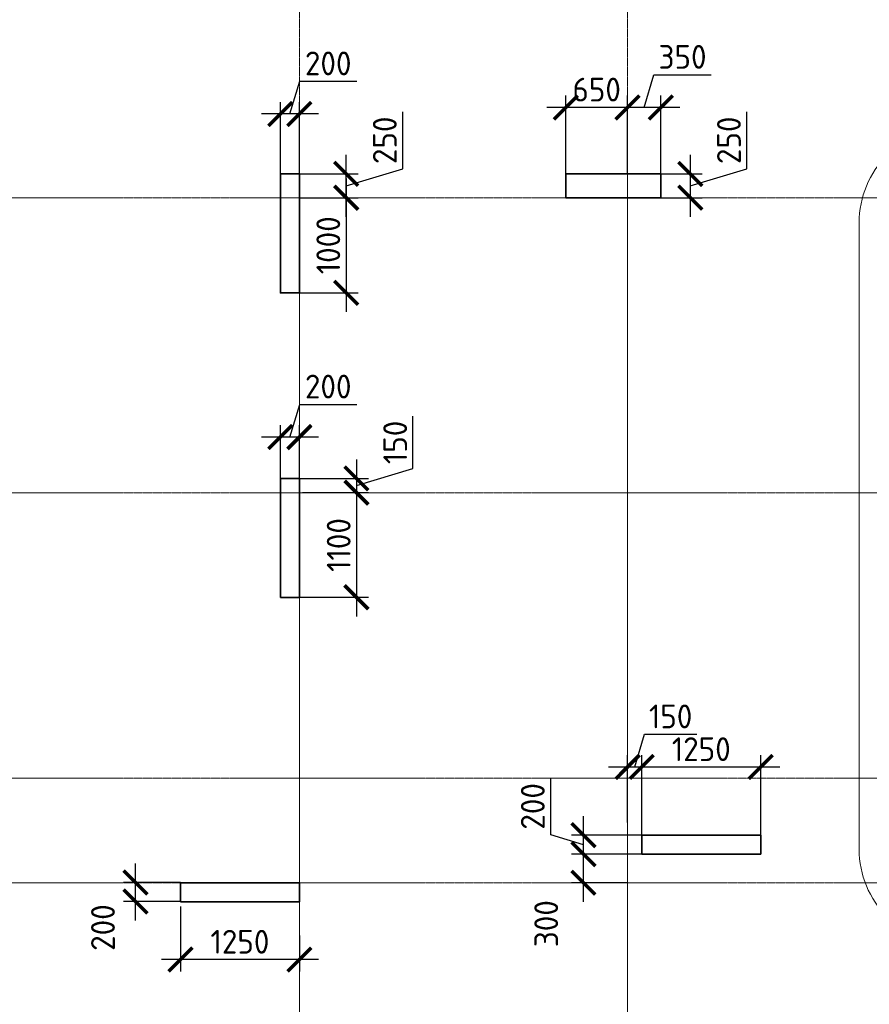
# Model space of a CAD drawing. Header units: millimetres. Extents: x 263826 to 1718326, y -423071 to 70137.
# Tile 37 of 256: x 454851 to 463784, y -304817 to -294469. Entities that reach past the tile are written whole.
import ezdxf

# ---------------------------------------------------------------- set-up
doc = ezdxf.new("R2010")
doc.units = ezdxf.units.MM
doc.linetypes.add('______5', pattern=[1100, 800, -100, 100, -100])
doc.linetypes.add('осевая', pattern=[50.8, 31.75, -6.35, 6.35, -6.35])
doc.layers.add('Колонна_ бетон', color=7, linetype='Continuous', lineweight=50, true_color=0xb4b496)
doc.layers.add('Оси', color=40, linetype='______5', lineweight=18)
doc.layers.add('РАЗМЕРЫ', color=1, linetype='Continuous', lineweight=9)
doc.styles.add('GOST-2.304_Type-B', font='GOST_Common.ttf')
doc.dimstyles.new('СПДС', dxfattribs={"dimscale": 100, "dimtxt": 2.5, "dimasz": 2.5, "dimexe": 1.25, "dimexo": 0, "dimtad": 1, "dimdec": 0, "dimtxsty": 'GOST-2.304_Type-B', "dimblk": 'ARCHTICK', "dimcen": 2.5, "dimdle": 2, "dimadec": 0, "dimazin": 2, "dimtfac": 0.75, "dimtdec": 0, "dimtmove": 1, "dimatfit": 3, "dimfxl": 1, "dimtolj": 1, "dimarcsym": 1})

# ---------------------------------------------------------------- blocks, each defined once
blk = doc.blocks.new('оси2')
at = {"layer": 'Оси', "color": 16, "linetype": 'осевая', "lineweight": 0, "ltscale": 0.5, "transparency": 33554687}
for p, q in [((996995.5, 5465.4), (996995.5, -20739.3)), ((1000445.5, 5465.4), (1000445.5, -20739.3)), ((979200, 1707.1), (1032582.1, 1707.1)), ((979200, -1392.9), (1032582.1, -1392.9)), ((979200, -4392.9), (1032582.1, -4392.9)), ((979200, -5492.9), (1032582.1, -5492.9))]:
    blk.add_line(p, q, dxfattribs=at)
blk = doc.blocks.new('_ArchTick')
at = {"color": 0, "linetype": 'ByBlock', "const_width": 0.15}
blk.add_lwpolyline([(-0.5, -0.5), (0.5, 0.5)], dxfattribs=at)
blk = doc.blocks.new('*D1105')
at = {"layer": 'DEFPOINTS', "color": 0, "lineweight": 0, "transparency": 16777216}
for p in [(457592, -298856), (457592, -299340), (457792, -299340)]:
    blk.add_point(p, dxfattribs=at)
at = {"layer": 'РАЗМЕРЫ', "color": 0, "lineweight": -2, "transparency": 16777216}
for p, q in [((457692, -298856), (457795, -298512)), ((457795, -298512), (458395, -298512)), ((457592, -299340), (457592, -298731)), ((457792, -299340), (457792, -298731)), ((457992, -298856), (457392, -298856))]:
    blk.add_line(p, q, dxfattribs=at)
at = {"layer": 'РАЗМЕРЫ', "color": 0, "lineweight": -2, "transparency": 16777216, "xscale": 250, "yscale": 250, "zscale": 250, "rotation": 180}
blk.add_blockref('_ArchTick', (457592, -298856), dxfattribs=at)
at = {"layer": 'РАЗМЕРЫ', "color": 0, "lineweight": -2, "transparency": 16777216, "xscale": 250, "yscale": 250, "zscale": 250}
blk.add_blockref('_ArchTick', (457792, -298856), dxfattribs=at)
at = {"layer": 'РАЗМЕРЫ', "color": 0, "lineweight": 0, "transparency": 16777216, "insert": (458095, -298325), "char_height": 250, "attachment_point": 5, "style": 'GOST-2.304_Type-B'}
blk.add_mtext('\\A1;200', dxfattribs=at)
blk = doc.blocks.new('*D1106')
at = {"layer": 'DEFPOINTS', "color": 0, "lineweight": 0, "transparency": 16777216}
for p in [(457692, -299290, -200), (457825, -299440, -560), (458392, -299440)]:
    blk.add_point(p, dxfattribs=at)
at = {"layer": 'РАЗМЕРЫ', "color": 0, "lineweight": -2, "transparency": 16777216}
for p, q in [((458986, -299187), (458986, -298637)), ((458392, -299090), (458392, -299640)), ((458392, -299365), (458986, -299187)), ((457692, -299290), (458517, -299290)), ((457825, -299440), (458517, -299440))]:
    blk.add_line(p, q, dxfattribs=at)
at = {"layer": 'РАЗМЕРЫ', "color": 0, "lineweight": -2, "transparency": 16777216, "xscale": 250, "yscale": 250, "zscale": 250}
for p, rotation in [((458392, -299290), 90), ((458392, -299440), 270)]:
    blk.add_blockref('_ArchTick', p, dxfattribs=dict(at, rotation=rotation))
at = {"layer": 'РАЗМЕРЫ', "color": 0, "lineweight": 0, "transparency": 16777216, "insert": (458799, -298912), "char_height": 250, "attachment_point": 5, "rotation": 90, "style": 'GOST-2.304_Type-B'}
blk.add_mtext('\\A1;150', dxfattribs=at)
blk = doc.blocks.new('*D1107')
at = {"layer": 'DEFPOINTS', "color": 0, "lineweight": 0, "transparency": 16777216}
for p in [(458020, -299440, -560), (457692, -300540, -200), (458392, -300540)]:
    blk.add_point(p, dxfattribs=at)
at = {"layer": 'РАЗМЕРЫ', "color": 0, "lineweight": -2, "transparency": 16777216}
for p, q in [((458392, -299240), (458392, -300740)), ((458020, -299440), (458517, -299440)), ((457692, -300540), (458517, -300540))]:
    blk.add_line(p, q, dxfattribs=at)
at = {"layer": 'РАЗМЕРЫ', "color": 0, "lineweight": -2, "transparency": 16777216, "xscale": 250, "yscale": 250, "zscale": 250}
for p, rotation in [((458392, -299440), 90), ((458392, -300540), 270)]:
    blk.add_blockref('_ArchTick', p, dxfattribs=dict(at, rotation=rotation))
at = {"layer": 'РАЗМЕРЫ', "color": 0, "lineweight": 0, "transparency": 16777216, "insert": (458205, -299990), "char_height": 250, "attachment_point": 5, "rotation": 90, "style": 'GOST-2.304_Type-B'}
blk.add_mtext('\\A1;1100', dxfattribs=at)
blk = doc.blocks.new('*D1117')
at = {"layer": 'DEFPOINTS', "color": 0, "lineweight": 0, "transparency": 16777216}
for p in [(456542, -303790), (457792, -304094), (456542, -304347)]:
    blk.add_point(p, dxfattribs=at)
at = {"layer": 'РАЗМЕРЫ', "color": 0, "lineweight": -2, "transparency": 16777216}
for p, q in [((456542, -303790), (456542, -304472)), ((457792, -304094), (457792, -304472)), ((457992, -304347), (456342, -304347))]:
    blk.add_line(p, q, dxfattribs=at)
at = {"layer": 'РАЗМЕРЫ', "color": 0, "lineweight": -2, "transparency": 16777216, "xscale": 250, "yscale": 250, "zscale": 250, "rotation": 180}
blk.add_blockref('_ArchTick', (456542, -304347), dxfattribs=at)
at = {"layer": 'РАЗМЕРЫ', "color": 0, "lineweight": -2, "transparency": 16777216, "xscale": 250, "yscale": 250, "zscale": 250}
blk.add_blockref('_ArchTick', (457792, -304347), dxfattribs=at)
at = {"layer": 'РАЗМЕРЫ', "color": 0, "lineweight": 0, "transparency": 16777216, "insert": (457167, -304160), "char_height": 250, "attachment_point": 5, "style": 'GOST-2.304_Type-B'}
blk.add_mtext('\\A1;1250', dxfattribs=at)
blk = doc.blocks.new('*D1118')
at = {"layer": 'DEFPOINTS', "color": 0, "lineweight": 0, "transparency": 16777216}
for p in [(456069, -303538), (456542, -303538), (456542, -303738)]:
    blk.add_point(p, dxfattribs=at)
at = {"layer": 'РАЗМЕРЫ', "color": 0, "lineweight": -2, "transparency": 16777216}
for p, q in [((456069, -303938), (456069, -303338)), ((456542, -303538), (455944, -303538)), ((456542, -303738), (455944, -303738))]:
    blk.add_line(p, q, dxfattribs=at)
at = {"layer": 'РАЗМЕРЫ', "color": 0, "lineweight": -2, "transparency": 16777216, "xscale": 250, "yscale": 250, "zscale": 250}
for p, rotation in [((456069, -303538), 90), ((456069, -303738), 270)]:
    blk.add_blockref('_ArchTick', p, dxfattribs=dict(at, rotation=rotation))
at = {"layer": 'РАЗМЕРЫ', "color": 0, "lineweight": 0, "transparency": 16777216, "insert": (455727, -304011), "char_height": 250, "attachment_point": 5, "rotation": 90, "style": 'GOST-2.304_Type-B'}
blk.add_mtext('\\A1;200', dxfattribs=at)
blk = doc.blocks.new('*D1119')
at = {"layer": 'DEFPOINTS', "color": 0, "lineweight": 0, "transparency": 16777216}
for p in [(460778, -303240), (461392, -303240, -200), (461242, -303540, -560)]:
    blk.add_point(p, dxfattribs=at)
at = {"layer": 'РАЗМЕРЫ', "color": 0, "lineweight": -2, "transparency": 16777216}
for p, q in [((460778, -303740), (460778, -303040)), ((461392, -303240), (460653, -303240)), ((461242, -303540), (460653, -303540))]:
    blk.add_line(p, q, dxfattribs=at)
at = {"layer": 'РАЗМЕРЫ', "color": 0, "lineweight": -2, "transparency": 16777216, "xscale": 250, "yscale": 250, "zscale": 250}
for p, rotation in [((460778, -303240), 90), ((460778, -303540), 270)]:
    blk.add_blockref('_ArchTick', p, dxfattribs=dict(at, rotation=rotation))
at = {"layer": 'РАЗМЕРЫ', "color": 0, "lineweight": 0, "transparency": 16777216, "insert": (460387, -303970), "char_height": 250, "attachment_point": 5, "rotation": 90, "style": 'GOST-2.304_Type-B'}
blk.add_mtext('\\A1;300', dxfattribs=at)
blk = doc.blocks.new('*D1120')
at = {"layer": 'DEFPOINTS', "color": 0, "lineweight": 0, "transparency": 16777216}
for p in [(460778, -303040), (461392, -303040, -200), (461392, -303240, -200)]:
    blk.add_point(p, dxfattribs=at)
at = {"layer": 'РАЗМЕРЫ', "color": 0, "lineweight": -2, "transparency": 16777216}
for p, q in [((460434, -303037), (460434, -302437)), ((460778, -303440), (460778, -302840)), ((460778, -303140), (460434, -303037)), ((461392, -303040), (460653, -303040)), ((461392, -303240), (460653, -303240))]:
    blk.add_line(p, q, dxfattribs=at)
at = {"layer": 'РАЗМЕРЫ', "color": 0, "lineweight": -2, "transparency": 16777216, "xscale": 250, "yscale": 250, "zscale": 250}
for p, rotation in [((460778, -303040), 90), ((460778, -303240), 270)]:
    blk.add_blockref('_ArchTick', p, dxfattribs=dict(at, rotation=rotation))
at = {"layer": 'РАЗМЕРЫ', "color": 0, "lineweight": 0, "transparency": 16777216, "insert": (460246, -302737), "char_height": 250, "attachment_point": 5, "rotation": 90, "style": 'GOST-2.304_Type-B'}
blk.add_mtext('\\A1;200', dxfattribs=at)
blk = doc.blocks.new('*D1121')
at = {"layer": 'DEFPOINTS', "color": 0, "lineweight": 0, "transparency": 16777216}
for p in [(461392, -302323), (461242, -302907), (461392, -303092, -360)]:
    blk.add_point(p, dxfattribs=at)
at = {"layer": 'РАЗМЕРЫ', "color": 0, "lineweight": -2, "transparency": 16777216}
for p, q in [((461317, -302323), (461420, -301980)), ((461420, -301980), (461970, -301980)), ((461242, -302907), (461242, -302198)), ((461392, -303092), (461392, -302198)), ((461042, -302323), (461592, -302323))]:
    blk.add_line(p, q, dxfattribs=at)
at = {"layer": 'РАЗМЕРЫ', "color": 0, "lineweight": -2, "transparency": 16777216, "xscale": 250, "yscale": 250, "zscale": 250, "rotation": 180}
blk.add_blockref('_ArchTick', (461242, -302323), dxfattribs=at)
at = {"layer": 'РАЗМЕРЫ', "color": 0, "lineweight": -2, "transparency": 16777216, "xscale": 250, "yscale": 250, "zscale": 250}
blk.add_blockref('_ArchTick', (461392, -302323), dxfattribs=at)
at = {"layer": 'РАЗМЕРЫ', "color": 0, "lineweight": 0, "transparency": 16777216, "insert": (461695, -301792), "char_height": 250, "attachment_point": 5, "style": 'GOST-2.304_Type-B'}
blk.add_mtext('\\A1;150', dxfattribs=at)
blk = doc.blocks.new('*D1122')
at = {"layer": 'DEFPOINTS', "color": 0, "lineweight": 0, "transparency": 16777216}
for p in [(462642, -302323), (461392, -302435), (462642, -303092, -360)]:
    blk.add_point(p, dxfattribs=at)
at = {"layer": 'РАЗМЕРЫ', "color": 0, "lineweight": -2, "transparency": 16777216}
for p, q in [((461392, -302435), (461392, -302198)), ((462642, -303092), (462642, -302198)), ((461192, -302323), (462842, -302323))]:
    blk.add_line(p, q, dxfattribs=at)
at = {"layer": 'РАЗМЕРЫ', "color": 0, "lineweight": -2, "transparency": 16777216, "xscale": 250, "yscale": 250, "zscale": 250, "rotation": 180}
blk.add_blockref('_ArchTick', (461392, -302323), dxfattribs=at)
at = {"layer": 'РАЗМЕРЫ', "color": 0, "lineweight": -2, "transparency": 16777216, "xscale": 250, "yscale": 250, "zscale": 250}
blk.add_blockref('_ArchTick', (462642, -302323), dxfattribs=at)
at = {"layer": 'РАЗМЕРЫ', "color": 0, "lineweight": 0, "transparency": 16777216, "insert": (462017, -302136), "char_height": 250, "attachment_point": 5, "style": 'GOST-2.304_Type-B'}
blk.add_mtext('\\A1;1250', dxfattribs=at)
blk = doc.blocks.new('*D1297')
at = {"layer": 'DEFPOINTS', "color": 0, "transparency": 16777216}
for p in [(457792, -296090, -560), (458284, -296090), (457792, -296340, -560)]:
    blk.add_point(p, dxfattribs=at)
at = {"layer": 'РАЗМЕРЫ', "color": 0, "lineweight": -2, "transparency": 16777216}
for p, q in [((458878, -296037), (458878, -295437)), ((458284, -296540), (458284, -295890)), ((458284, -296215), (458878, -296037)), ((457792, -296090), (458409, -296090)), ((457792, -296340), (458409, -296340))]:
    blk.add_line(p, q, dxfattribs=at)
at = {"layer": 'РАЗМЕРЫ', "color": 0, "lineweight": -2, "transparency": 16777216, "xscale": 250, "yscale": 250, "zscale": 250}
for p, rotation in [((458284, -296090), 90), ((458284, -296340), 270)]:
    blk.add_blockref('_ArchTick', p, dxfattribs=dict(at, rotation=rotation))
at = {"layer": 'РАЗМЕРЫ', "color": 0, "lineweight": 0, "transparency": 16777216, "insert": (458690, -295737), "char_height": 250, "attachment_point": 5, "rotation": 90, "style": 'GOST-2.304_Type-B'}
blk.add_mtext('\\A1;250', dxfattribs=at)
blk = doc.blocks.new('*D1298')
at = {"layer": 'DEFPOINTS', "color": 0, "transparency": 16777216}
for p in [(457865, -296340, -560), (457792, -297340, -560), (458284, -297340)]:
    blk.add_point(p, dxfattribs=at)
at = {"layer": 'РАЗМЕРЫ', "color": 0, "lineweight": -2, "transparency": 16777216}
for p, q in [((458284, -296140), (458284, -297540)), ((457865, -296340), (458409, -296340)), ((457792, -297340), (458409, -297340))]:
    blk.add_line(p, q, dxfattribs=at)
at = {"layer": 'РАЗМЕРЫ', "color": 0, "lineweight": -2, "transparency": 16777216, "xscale": 250, "yscale": 250, "zscale": 250}
for p, rotation in [((458284, -296340), 90), ((458284, -297340), 270)]:
    blk.add_blockref('_ArchTick', p, dxfattribs=dict(at, rotation=rotation))
at = {"layer": 'РАЗМЕРЫ', "color": 0, "lineweight": 0, "transparency": 16777216, "insert": (458096, -296840), "char_height": 250, "attachment_point": 5, "rotation": 90, "style": 'GOST-2.304_Type-B'}
blk.add_mtext('\\A1;1000', dxfattribs=at)
blk = doc.blocks.new('*D1299')
at = {"layer": 'DEFPOINTS', "color": 0, "transparency": 16777216}
for p in [(457592, -295460), (457592, -296090, -560), (457792, -296090)]:
    blk.add_point(p, dxfattribs=at)
at = {"layer": 'РАЗМЕРЫ', "color": 0, "lineweight": -2, "transparency": 16777216}
for p, q in [((457692, -295460), (457795, -295116)), ((457795, -295116), (458395, -295116)), ((457592, -296090), (457592, -295335)), ((457792, -296090), (457792, -295335)), ((457992, -295460), (457392, -295460))]:
    blk.add_line(p, q, dxfattribs=at)
at = {"layer": 'РАЗМЕРЫ', "color": 0, "lineweight": -2, "transparency": 16777216, "xscale": 250, "yscale": 250, "zscale": 250, "rotation": 180}
blk.add_blockref('_ArchTick', (457592, -295460), dxfattribs=at)
at = {"layer": 'РАЗМЕРЫ', "color": 0, "lineweight": -2, "transparency": 16777216, "xscale": 250, "yscale": 250, "zscale": 250}
blk.add_blockref('_ArchTick', (457792, -295460), dxfattribs=at)
at = {"layer": 'РАЗМЕРЫ', "color": 0, "lineweight": 0, "transparency": 16777216, "insert": (458095, -294929), "char_height": 250, "attachment_point": 5, "style": 'GOST-2.304_Type-B'}
blk.add_mtext('\\A1;200', dxfattribs=at)
blk = doc.blocks.new('*D1300')
at = {"layer": 'DEFPOINTS', "color": 0, "transparency": 16777216}
for p in [(461242, -295392), (461242, -295872, -560), (461592, -296090, -360)]:
    blk.add_point(p, dxfattribs=at)
at = {"layer": 'РАЗМЕРЫ', "color": 0, "lineweight": -2, "transparency": 16777216}
for p, q in [((461417, -295392), (461520, -295048)), ((461520, -295048), (462120, -295048)), ((461242, -295872), (461242, -295267)), ((461592, -296090), (461592, -295267)), ((461792, -295392), (461042, -295392))]:
    blk.add_line(p, q, dxfattribs=at)
at = {"layer": 'РАЗМЕРЫ', "color": 0, "lineweight": -2, "transparency": 16777216, "xscale": 250, "yscale": 250, "zscale": 250, "rotation": 180}
blk.add_blockref('_ArchTick', (461242, -295392), dxfattribs=at)
at = {"layer": 'РАЗМЕРЫ', "color": 0, "lineweight": -2, "transparency": 16777216, "xscale": 250, "yscale": 250, "zscale": 250}
blk.add_blockref('_ArchTick', (461592, -295392), dxfattribs=at)
at = {"layer": 'РАЗМЕРЫ', "color": 0, "lineweight": 0, "transparency": 16777216, "insert": (461820, -294860), "char_height": 250, "attachment_point": 5, "style": 'GOST-2.304_Type-B'}
blk.add_mtext('\\A1;350', dxfattribs=at)
blk = doc.blocks.new('*D1301')
at = {"layer": 'DEFPOINTS', "color": 0, "transparency": 16777216}
for p in [(460592, -295392), (460592, -296090, -360), (461242, -296090, -360)]:
    blk.add_point(p, dxfattribs=at)
at = {"layer": 'РАЗМЕРЫ', "color": 0, "lineweight": -2, "transparency": 16777216}
for p, q in [((460592, -296090), (460592, -295267)), ((461242, -296090), (461242, -295267)), ((461442, -295392), (460392, -295392))]:
    blk.add_line(p, q, dxfattribs=at)
at = {"layer": 'РАЗМЕРЫ', "color": 0, "lineweight": -2, "transparency": 16777216, "xscale": 250, "yscale": 250, "zscale": 250, "rotation": 180}
blk.add_blockref('_ArchTick', (460592, -295392), dxfattribs=at)
at = {"layer": 'РАЗМЕРЫ', "color": 0, "lineweight": -2, "transparency": 16777216, "xscale": 250, "yscale": 250, "zscale": 250}
blk.add_blockref('_ArchTick', (461242, -295392), dxfattribs=at)
at = {"layer": 'РАЗМЕРЫ', "color": 0, "lineweight": 0, "transparency": 16777216, "insert": (460917, -295204), "char_height": 250, "attachment_point": 5, "style": 'GOST-2.304_Type-B'}
blk.add_mtext('\\A1;650', dxfattribs=at)
blk = doc.blocks.new('*D1302')
at = {"layer": 'DEFPOINTS', "color": 0, "transparency": 16777216}
for p in [(461592, -296090, -560), (461592, -296340, -360), (461902, -296340)]:
    blk.add_point(p, dxfattribs=at)
at = {"layer": 'РАЗМЕРЫ', "color": 0, "lineweight": -2, "transparency": 16777216}
for p, q in [((462495, -296037), (462495, -295437)), ((461902, -295890), (461902, -296540)), ((461902, -296215), (462495, -296037)), ((461592, -296090), (462027, -296090)), ((461592, -296340), (462027, -296340))]:
    blk.add_line(p, q, dxfattribs=at)
at = {"layer": 'РАЗМЕРЫ', "color": 0, "lineweight": -2, "transparency": 16777216, "xscale": 250, "yscale": 250, "zscale": 250}
for p, rotation in [((461902, -296090), 90), ((461902, -296340), 270)]:
    blk.add_blockref('_ArchTick', p, dxfattribs=dict(at, rotation=rotation))
at = {"layer": 'РАЗМЕРЫ', "color": 0, "lineweight": 0, "transparency": 16777216, "insert": (462308, -295737), "char_height": 250, "attachment_point": 5, "rotation": 90, "style": 'GOST-2.304_Type-B'}
blk.add_mtext('\\A1;250', dxfattribs=at)

msp = doc.modelspace()

# ---------------------------------------------------------------- linework, layer by layer
at = {"layer": 'Колонна_ бетон', "color": 180, "linetype": 'Continuous', "lineweight": 35, "transparency": 33554687}
for p, q in [((457591.88183, -300540.31215, -200), (457591.88183, -299290.31218, -200)), ((457791.88183, -299290.31218, -200), (457591.88183, -299290.31218, -200)), ((457791.88183, -299290.31218, -200), (457791.88183, -300540.31215, -200)), ((457591.88183, -300540.31215, -200), (457791.88183, -300540.31215, -200)), ((461391.8803, -303240.31222, -200), (461391.8803, -303040.31222, -200)), ((462641.88027, -303040.31222, -200), (461391.8803, -303040.31222, -200)), ((462641.88027, -303240.31222, 360), (462641.88027, -303040.31222, 360)), ((461391.8803, -303240.31222, -200), (462641.88027, -303240.31222, -200)), ((456541.88186, -303740.31222, -200), (456541.88186, -303540.31222, -200)), ((456541.88186, -303540.31222, -200), (457791.88183, -303540.31222, -200)), ((457791.88183, -303540.31222, -200), (457791.88183, -303740.31222, -200)), ((456541.88186, -303740.31222, -200), (457791.88183, -303740.31222, -200))]:
    msp.add_line(p, q, dxfattribs=at)
for points, elevation in [([(457592.02077, -296090.31256), (457792.02077, -296090.31256), (457792.02077, -297340.31227), (457592.02077, -297340.31227)], -559.99999), ([(460591.8803, -296090.31256), (461591.8803, -296090.31256), (461591.8803, -296340.31222), (460591.8803, -296340.31222)], -360), ([(460592.02229, -296090.31256), (461592.02229, -296090.31256), (461592.02229, -296340.31222), (460592.02229, -296340.31222)], -559.99999)]:
    msp.add_lwpolyline(points, close=True, dxfattribs=dict(at, elevation=elevation))
at = {"layer": 'РАЗМЕРЫ', "color": 1}
msp.add_lwpolyline([(464677.2751, -295600.21662), (470957.34192, -295600.21662, -0.4142135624), (471957.34192, -296600.21662), (471957.34192, -303190.62939, -0.4142135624), (470957.34192, -304190.62939), (464677.2751, -304190.62939, -0.4142135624), (463677.2751, -303190.62939), (463677.2751, -296600.21662, -0.4142135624)], format="xyb", close=True, dxfattribs=at)

# ---------------------------------------------------------------- block references
at = {"layer": 'РАЗМЕРЫ'}
msp.add_blockref('оси2', (-539203.53067, -298047.43065, -559.99999), dxfattribs=at)

# ---------------------------------------------------------------- dimensions: what is measured, and where the dimension line sits
at = {"layer": 'РАЗМЕРЫ', "color": 146, "lineweight": 0}
for base, p1, p2, picture, middle in [((461241.98582, -295391.69105), (461591.8803, -296090.31256, -360), (461241.98582, -295872.43344, -559.99999), '*D1300', (461582.55806, -294860.44105)), ((457592.02077, -295460.01214), (457792.02077, -296090.31256), (457592.02077, -296090.31256, -559.99999), '*D1299', (457857.64577, -294928.76214)), ((460591.8803, -295391.69105), (461241.98582, -296090.31256, -360), (460591.8803, -296090.31256, -360), '*D1301', (460916.93306, -295204.19105))]:
    dim = msp.add_linear_dim(base=base, p1=p1, p2=p2, dimstyle='СПДС', dxfattribs=at)
    dim.commit()
    dim.dimension.update_dxf_attribs({"geometry": picture, "text_midpoint": middle})
for base, p1, p2, picture, middle in [((458283.99812, -296090.31256), (457792.02077, -296340.31222, -559.99999), (457792.02077, -296090.31256, -559.99999), '*D1297', (458690.24812, -295974.68739)), ((461901.72224, -296340.31222), (461592.02229, -296090.31256, -559.99999), (461592.02229, -296340.31222, -360), '*D1302', (462307.97224, -295974.68739)), ((458283.99812, -297340.31227), (457865.28485, -296340.31222, -559.99999), (457792.02077, -297340.31227, -559.99999), '*D1298', (458096.49812, -296840.31224))]:
    dim = msp.add_linear_dim(base=base, p1=p1, p2=p2, angle=90, dimstyle='СПДС', dxfattribs=at)
    dim.commit()
    dim.dimension.update_dxf_attribs({"geometry": picture, "text_midpoint": middle})
at = {"layer": 'РАЗМЕРЫ', "color": 146, "lineweight": 0, "true_color": 0x006272}
for base, p1, p2, picture, middle in [((457591.88264, -298855.99093), (457791.88264, -299340.31325), (457591.88264, -299340.31325), '*D1105', (457857.50764, -298324.74093)), ((461392.02431, -302323.49093), (461241.88264, -302907.49093), (461392.02431, -303091.99093, -360), '*D1121', (461482.57847, -301792.24093)), ((462642.03041, -302323.49093), (461392.02431, -302435.49093), (462642.03041, -303091.99093, -360), '*D1122', (462017.02736, -302135.99093)), ((456542.03041, -304347.20884), (457791.88264, -304094.49093), (456542.03041, -303790.30715), '*D1117', (457166.95653, -304159.70884))]:
    dim = msp.add_linear_dim(base=base, p1=p1, p2=p2, dimstyle='СПДС', override={"dimtofl": 0}, dxfattribs=at)
    dim.commit()
    dim.dimension.update_dxf_attribs({"geometry": picture, "text_midpoint": middle})
for base, p1, p2, picture, middle in [((458392.45906, -299440.31222), (457691.88183, -299290.31218, -200), (457825.17274, -299440.31222, -559.99999), '*D1106', (458798.70906, -299124.6872)), ((458392.45906, -300540.31215), (458019.95906, -299440.31222, -559.99999), (457691.88264, -300540.31215, -200), '*D1107', (458204.95906, -299990.31218)), ((460777.60072, -303040.31222), (461392.02431, -303240.31222, -200), (461392.02431, -303040.31222, -200), '*D1120', (460246.35072, -302974.68722))]:
    dim = msp.add_linear_dim(base=base, p1=p1, p2=p2, angle=90, dimstyle='СПДС', override={"dimtofl": 0}, dxfattribs=at)
    dim.commit()
    dim.dimension.update_dxf_attribs({"geometry": picture, "text_midpoint": middle})
for base, p1, p2, picture, middle in [((460777.60072, -303240.31222), (461241.98582, -303540.31222, -559.99999), (461392.02431, -303240.31222, -200), '*D1119', (460574.60072, -303969.99093)), ((456068.60072, -303538.23037, -360), (456542.03041, -303738.23037, -360), (456542.03041, -303538.23037, -360), '*D1118', (455914.17378, -304011.48429, -360))]:
    dim = msp.add_linear_dim(base=base, p1=p1, p2=p2, angle=90, dimstyle='СПДС', override={"dimtofl": 0}, dxfattribs=at)
    dim.commit()
    dim.dimension.update_dxf_attribs({"geometry": picture, "text_midpoint": middle, "dimtype": 160})

doc.saveas('drawing.dxf')
